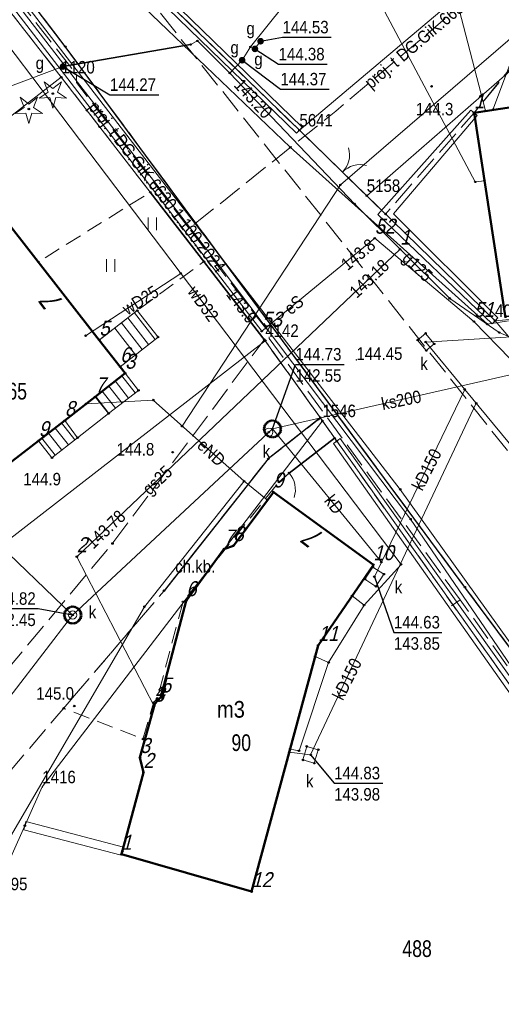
# Model space of a CAD drawing. Header units: metres. Extents: x 5551907 to 5556416, y 5709283 to 5712755.
# Tile 25 of 100: x 5554367 to 5554396, y 5710597 to 5710656. Entities that reach past the tile are written whole.
import ezdxf
from ezdxf.enums import TextEntityAlignment as Align

# ---------------------------------------------------------------- set-up
doc = ezdxf.new("R2010")
doc.units = ezdxf.units.M
for name, pattern in [('1.0_0.5', [1.5, 1, -0.5]), ('1.5_0.5', [2, 1.5, -0.5]), ('219-500', [0]), ('otob_500', [0]), ('otof_500', [0])]:
    doc.linetypes.add(name, pattern=pattern)
doc.layers.get('0').update_dxf_attribs({"color": 2, "lineweight": 5})
doc.styles.get("Standard").update_dxf_attribs({"font": 'Working1250', "width": 0.75})
doc.linetypes.add('902-500', pattern='A,3.75,0,[1,ksztalty.shx,S=0.5,R=0,X=0,Y=0],3.75', length=7.5)
doc.linetypes.add('otdn_500', pattern='A,5,0,[21,ksztalty.shx,S=0.5,R=0,X=0,Y=0]', length=5)

# ---------------------------------------------------------------- blocks, each defined once
blk = doc.blocks.new('PUNKTBUD')
at = {"color": 0}
blk.add_circle((0, 0), 0.045, dxfattribs=at)
blk = doc.blocks.new('203')
at = {"linetype": 'Continuous', "lineweight": 0}
h = blk.add_hatch(color=0, dxfattribs=at)
edge = h.paths.add_edge_path()
edge.add_arc((0, 0), 0.045, 0, 360)
blk = doc.blocks.new('OP011')
at = {"linetype": 'Continuous', "lineweight": 13}
h = blk.add_hatch(color=0, dxfattribs=at)
edge = h.paths.add_edge_path()
edge.add_arc((0, 0), 0.05, 0, 360)
at = {"color": 0, "linetype": 'Continuous', "lineweight": 13}
for p, q in [((-0.283, 0.093), (-0.512, 0.706)), ((-0.512, 0.706), (0, 0.299)), ((0, 0.299), (0.512, 0.706)), ((0.512, 0.706), (0.283, 0.093)), ((-0.828, -0.268), (-0.283, 0.093)), ((0.283, 0.093), (0.828, -0.268)), ((-0.175, -0.24), (-0.828, -0.268)), ((0, -0.87), (-0.175, -0.24)), ((0.175, -0.24), (0, -0.87)), ((0.828, -0.268), (0.175, -0.24))]:
    blk.add_line(p, q, dxfattribs=at)
blk = doc.blocks.new('TU04')
at = {"color": 0, "linetype": 'Continuous', "lineweight": 13}
for p, q in [((0, 0), (0, 0.75)), ((0.5, 0), (0.5, 0.75))]:
    blk.add_line(p, q, dxfattribs=at)
blk = doc.blocks.new('US25')
at = {"linetype": 'Continuous', "lineweight": 0}
h = blk.add_hatch(color=0, dxfattribs=at)
edge = h.paths.add_edge_path()
edge.add_arc((0, 0), 0.2, 0, 360)
blk = doc.blocks.new('PW01')
at = {"linetype": 'Continuous', "lineweight": 13}
h = blk.add_hatch(color=0, dxfattribs=at)
edge = h.paths.add_edge_path()
edge.add_arc((0, 0), 0.045, 0, 360)
blk = doc.blocks.new('US22')
at = {"color": 0, "linetype": 'Continuous', "lineweight": 13}
blk.add_circle((0, 0), 0.25, dxfattribs=at)
blk = doc.blocks.new('OK04')
at = {"color": 0, "linetype": 'Continuous', "lineweight": 0}
blk.add_arc((1.5, 0.001), 1.5, 120, 180, dxfattribs=at)
blk = doc.blocks.new('OK02')
at = {"color": 0, "linetype": 'Continuous', "lineweight": 0}
for centre, start, end in [((-1.5, 0), 0, 60), ((1.5, 0), 120, 180)]:
    blk.add_arc(centre, 1.5, start, end, dxfattribs=at)
blk = doc.blocks.new('PIKIETAW1891')
at = {"color": 0}
blk.add_circle((0, 0), 0.045, dxfattribs=at)

msp = doc.modelspace()

# ---------------------------------------------------------------- linework, layer by layer
at = {"layer": '218-kontur użytku gruntowego', "color": 3, "linetype": 'CONTINUOUS', "lineweight": 18, "flags": 128}
for points in [[(5554424.27, 5710682.79), (5554384.19, 5710648.99)], [(5554384.19, 5710648.99), (5554424.27, 5710682.79)], [(5554369.9, 5710652.17), (5554356.75, 5710669.05)], [(5554356.75, 5710669.05), (5554369.9, 5710652.17)], [(5554388.23, 5710645.06), (5554403.05, 5710658)], [(5554403.05, 5710658), (5554388.23, 5710645.06)], [(5554375.03, 5710657.88), (5554384.19, 5710648.99)], [(5554384.19, 5710648.99), (5554375.03, 5710657.88)], [(5554369.9, 5710652.17), (5554348.55, 5710635.64)], [(5554348.55, 5710635.64), (5554369.9, 5710652.17)], [(5554382.14, 5710636.36), (5554369.9, 5710652.17)], [(5554369.9, 5710652.17), (5554382.14, 5710636.36)], [(5554384.19, 5710648.99), (5554388.23, 5710645.06)], [(5554388.23, 5710645.06), (5554384.19, 5710648.99)], [(5554388.23, 5710645.06), (5554395.93, 5710637.56)], [(5554395.93, 5710637.56), (5554388.23, 5710645.06)], [(5554395.93, 5710637.56), (5554406.49, 5710638.53)], [(5554406.49, 5710638.53), (5554395.93, 5710637.56)], [(5554360.79, 5710619.82), (5554382.14, 5710636.36)], [(5554382.14, 5710636.36), (5554360.79, 5710619.82)], [(5554385.57, 5710631.55), (5554382.14, 5710636.36)], [(5554382.14, 5710636.36), (5554385.57, 5710631.55)], [(5554385.57, 5710631.55), (5554368.76, 5710609.58)], [(5554368.76, 5710609.58), (5554385.57, 5710631.55)], [(5554417.28, 5710586.85), (5554385.57, 5710631.55)], [(5554385.57, 5710631.55), (5554417.28, 5710586.85)], [(5554368.76, 5710609.58), (5554365.86, 5710603.16)], [(5554365.86, 5710603.16), (5554368.76, 5710609.58)]]:
    msp.add_lwpolyline(points, dxfattribs=at)
at = {"layer": '219-działka ewidencyjna', "color": 7, "linetype": '219-500', "lineweight": 18, "flags": 128}
for points in [[(5554424.27, 5710682.79), (5554384.19, 5710648.99)], [(5554356.75, 5710669.05), (5554369.9, 5710652.17)], [(5554403.05, 5710658), (5554388.23, 5710645.06)], [(5554375.03, 5710657.88), (5554384.19, 5710648.99)], [(5554369.9, 5710652.17), (5554348.55, 5710635.64)], [(5554369.9, 5710652.17), (5554382.14, 5710636.36)], [(5554384.19, 5710648.99), (5554388.23, 5710645.06)], [(5554388.23, 5710645.06), (5554395.93, 5710637.56)], [(5554406.49, 5710638.53), (5554395.93, 5710637.56)], [(5554395.93, 5710637.56), (5554400.44, 5710632.27)], [(5554382.14, 5710636.36), (5554360.79, 5710619.82)], [(5554382.14, 5710636.36), (5554385.57, 5710631.55)], [(5554385.57, 5710631.55), (5554368.76, 5710609.58)], [(5554385.57, 5710631.55), (5554417.28, 5710586.85)], [(5554368.76, 5710609.58), (5554365.86, 5710603.16)]]:
    msp.add_lwpolyline(points, dxfattribs=at)
at = {"layer": '312-budynek ewidencyjny', "color": 7, "linetype": 'CONTINUOUS', "lineweight": 50, "flags": 128}
for points in [[(5554394.67, 5710650.04), (5554408.63, 5710652.15)], [(5554396.55, 5710637.74), (5554394.67, 5710650.04)], [(5554366.32, 5710643.9), (5554372.18, 5710636.4)], [(5554372.18, 5710636.4), (5554373.43, 5710634.8)], [(5554373.73, 5710634.41), (5554371.93, 5710632.99)], [(5554373.43, 5710634.8), (5554373.73, 5710634.41)], [(5554371.93, 5710632.99), (5554370.11, 5710631.57)], [(5554370.11, 5710631.57), (5554368.54, 5710630.36)], [(5554368.54, 5710630.36), (5554366.51, 5710628.79)], [(5554380.23, 5710624.06), (5554382.63, 5710627.28)], [(5554382.63, 5710627.28), (5554388.63, 5710622.92)], [(5554377.4, 5710620.76), (5554379.66, 5710623.86)], [(5554379.66, 5710623.86), (5554380.23, 5710624.06)], [(5554388.63, 5710622.92), (5554385.31, 5710618.07)], [(5554375.88, 5710614.98), (5554377.4, 5710620.76)], [(5554385.31, 5710618.07), (5554381.32, 5710603.3)], [(5554375.51, 5710614.57), (5554375.88, 5710614.98)], [(5554374.62, 5710611.35), (5554375.51, 5710614.57)], [(5554374.83, 5710610.45), (5554374.62, 5710611.35)], [(5554373.51, 5710605.54), (5554374.83, 5710610.45)], [(5554381.32, 5710603.3), (5554373.51, 5710605.54)]]:
    msp.add_lwpolyline(points, dxfattribs=at)
at = {"layer": '352-schody', "color": 7, "linetype": 'CONTINUOUS', "lineweight": 18, "flags": 128}
for points in [[(5554372.18, 5710636.4), (5554374.46, 5710638.17), (5554375.71, 5710636.58), (5554373.43, 5710634.8)], [(5554372.18, 5710636.4), (5554374.46, 5710638.17), (5554375.71, 5710636.58), (5554373.43, 5710634.8)], [(5554373.73, 5710634.41), (5554371.93, 5710632.99), (5554372.74, 5710631.99), (5554374.53, 5710633.38)], [(5554373.73, 5710634.41), (5554371.93, 5710632.99), (5554372.74, 5710631.99), (5554374.53, 5710633.38)], [(5554370.11, 5710631.57), (5554370.88, 5710630.54), (5554369.34, 5710629.33), (5554368.54, 5710630.36)], [(5554370.11, 5710631.57), (5554370.88, 5710630.54), (5554369.34, 5710629.33), (5554368.54, 5710630.36)]]:
    msp.add_lwpolyline(points, close=True, dxfattribs=at)
for points in [[(5554375.533, 5710636.442), (5554374.293, 5710638.041)], [(5554374.745, 5710635.827), (5554373.503, 5710637.427)], [(5554375.139, 5710636.134), (5554373.898, 5710637.734)], [(5554374.351, 5710635.519), (5554373.108, 5710637.121)], [(5554373.141, 5710633.946), (5554373.938, 5710632.92)], [(5554373.534, 5710634.255), (5554374.333, 5710633.227)], [(5554372.356, 5710633.326), (5554373.148, 5710632.307)], [(5554372.749, 5710633.636), (5554373.543, 5710632.613)], [(5554371.964, 5710633.016), (5554372.753, 5710632)], [(5554370.716, 5710630.411), (5554369.92, 5710631.424)], [(5554369.93, 5710629.793), (5554369.128, 5710630.813)], [(5554370.323, 5710630.102), (5554369.524, 5710631.119)], [(5554369.537, 5710629.484), (5554368.732, 5710630.508)]]:
    msp.add_lwpolyline(points, dxfattribs=at)
at = {"layer": 'brama', "color": 7, "linetype": 'otob_500', "lineweight": 18, "flags": 128}
msp.add_lwpolyline([(5554384.19, 5710648.99), (5554389.36, 5710643.96)], dxfattribs=at)
at = {"layer": 'chodnik', "color": 7, "linetype": '1.0_0.5', "lineweight": 18, "flags": 128}
for points in [[(5554323.63, 5710713.31), (5554326.52, 5710709.16), (5554339.47, 5710691.89), (5554356.75, 5710669.05), (5554369.9, 5710652.17), (5554375.24, 5710645.27), (5554382.14, 5710636.36), (5554385.57, 5710631.55), (5554417.28, 5710586.85), (5554420.33, 5710583.2), (5554421.57, 5710584.7), (5554394.12, 5710621.57), (5554370.14, 5710654.01), (5554350.19, 5710680.11), (5554349.5, 5710681.17), (5554338.47, 5710695.86), (5554328.36, 5710709.29), (5554324.94, 5710714.22)], [(5554385.45, 5710631.74), (5554382.32, 5710629.27), (5554376.07, 5710621.36), (5554370.04, 5710614.3), (5554374.8, 5710612.46), (5554375.43, 5710614.64), (5554375.66, 5710614.9), (5554377.2, 5710620.69), (5554382.96, 5710627.88), (5554383.57, 5710628.42), (5554386.3, 5710630.51)]]:
    msp.add_lwpolyline(points, close=True, dxfattribs=at)
at = {"layer": 'furtka', "color": 7, "linetype": 'otof_500', "lineweight": 18, "flags": 128}
msp.add_lwpolyline([(5554383.57, 5710628.42), (5554382.96, 5710627.88)], dxfattribs=at)
at = {"layer": 'inny obiekt trwale związany z budynkiem (powierzchnia)', "color": 7, "linetype": 'CONTINUOUS', "lineweight": 18, "flags": 128}
msp.add_lwpolyline([(5554370.11, 5710631.57), (5554371.93, 5710632.99), (5554372.74, 5710631.99), (5554370.88, 5710630.54)], close=True, dxfattribs=at)
at = {"layer": 'jezdnia', "color": 7, "linetype": '1.5_0.5', "lineweight": 18, "flags": 128}
for points in [[(5554531.77, 5710743.2), (5554510.73, 5710729.75), (5554475.99, 5710709.85), (5554447.06, 5710693.26), (5554443.23, 5710699.15), (5554462.23, 5710712.32), (5554460.21, 5710715.22), (5554440.32, 5710701.85), (5554425.74, 5710692.16), (5554418.39, 5710702.98), (5554417.67, 5710704.05), (5554413.74, 5710698.54), (5554422.18, 5710685.91), (5554422.24, 5710683.26), (5554414.67, 5710678.37), (5554411.17, 5710678.91), (5554409.54, 5710677.7), (5554408.06, 5710674.21), (5554399.4, 5710668.24), (5554396.78, 5710667.91), (5554395.38, 5710669.36), (5554394.89, 5710669.03), (5554395.46, 5710668.22), (5554394.01, 5710667.3), (5554393.51, 5710668.1), (5554393.08, 5710667.81), (5554391.94, 5710669.33), (5554375.03, 5710657.88), (5554384.19, 5710648.99), (5554388.23, 5710645.06), (5554389.36, 5710643.96), (5554394.67, 5710650.04), (5554402.1, 5710659.1), (5554430.11, 5710677.61), (5554434.38, 5710680.2), (5554449.14, 5710687.47), (5554480.13, 5710704.87), (5554485.07, 5710707.73), (5554505.9, 5710719.35), (5554533.93, 5710737.49), (5554534.71, 5710737.99), (5554534.52, 5710738.29), (5554532.01, 5710742.81)], [(5554421.57, 5710584.7), (5554429.47, 5710584.39), (5554420.55, 5710596.74), (5554419.6, 5710598.38), (5554414.27, 5710606.27), (5554412.85, 5710607.28), (5554397.95, 5710627.83), (5554396.98, 5710629.38), (5554375.33, 5710656.67), (5554354.72, 5710685.09), (5554349.5, 5710681.17), (5554350.19, 5710680.11), (5554370.14, 5710654.01), (5554394.12, 5710621.57)], [(5554430.11, 5710677.61), (5554431.72, 5710666.51), (5554427.33, 5710660.06), (5554404.24, 5710655.57), (5554402.1, 5710659.1), (5554394.67, 5710650.04), (5554445.2, 5710657.67), (5554452.55, 5710658.59), (5554452.04, 5710662.36), (5554438.86, 5710660.67), (5554434.38, 5710680.2)], [(5554346.65, 5710588.04), (5554363.88, 5710607.09), (5554376.07, 5710621.36), (5554382.32, 5710629.27), (5554385.45, 5710631.74), (5554382.08, 5710636.42), (5554372.97, 5710624.19), (5554360.24, 5710608.96), (5554344.48, 5710591.49)]]:
    msp.add_lwpolyline(points, close=True, dxfattribs=at)
at = {"layer": 'krawężnik', "color": 7, "linetype": 'CONTINUOUS', "lineweight": 25, "flags": 128}
for points in [[(5554421.57, 5710584.7), (5554394.12, 5710621.57), (5554370.14, 5710654.01), (5554350.19, 5710680.11), (5554349.5, 5710681.17), (5554338.47, 5710695.86), (5554328.36, 5710709.29), (5554324.94, 5710714.22)], [(5554385.32, 5710631.64), (5554382.32, 5710629.27), (5554376.07, 5710621.36)]]:
    msp.add_lwpolyline(points, dxfattribs=at)
at = {"layer": 'obudowa ochronna przewodu', "color": 7, "linetype": 'CONTINUOUS', "lineweight": 35, "flags": 128}
msp.add_lwpolyline([(5554370, 5710652.81), (5554377.66, 5710654.13)], dxfattribs=at)
at = {"layer": 'ogrodzenie trwałe', "color": 7, "linetype": '902-500', "lineweight": 35, "flags": 128}
for points in [[(5554375.24, 5710645.27), (5554382.14, 5710636.36)], [(5554386.3, 5710630.51), (5554383.57, 5710628.42)]]:
    msp.add_lwpolyline(points, dxfattribs=at)
at = {"layer": 'przewód elektroenergetyczny podziemny', "color": 1, "linetype": 'CONTINUOUS', "lineweight": 18, "flags": 128}
for points in [[(5554500.98, 5710648.51), (5554494.46, 5710639.26), (5554478.56, 5710631.87), (5554474.37, 5710637.47), (5554472.16, 5710639.32), (5554454.55, 5710639.85), (5554436.48, 5710638.4), (5554421.46, 5710637.45), (5554399.02, 5710633.03), (5554394.66, 5710637.51), (5554388.71, 5710642.51), (5554381.93, 5710636.93), (5554358.42, 5710667.49), (5554395.08, 5710691.67), (5554394, 5710693.59), (5554393.59, 5710693.48)], [(5554391.95, 5710691.47), (5554389.38, 5710689.5), (5554383.13, 5710684.67), (5554376.68, 5710679.78), (5554364.5, 5710670.42), (5554373.97, 5710657.23), (5554383.64, 5710647.97), (5554395.47, 5710637.35), (5554396.74, 5710637.56)], [(5554380.87, 5710627.93), (5554375.42, 5710632.8), (5554371.38, 5710632.57)], [(5554393.05, 5710564.09), (5554391.96, 5710563.37), (5554388.89, 5710564.78), (5554371.69, 5710584.28), (5554364.73, 5710593.96), (5554364.87, 5710603.25), (5554374.89, 5710620.4), (5554380.87, 5710627.93)], [(5554380.87, 5710627.93), (5554382.27, 5710626.8)]]:
    msp.add_lwpolyline(points, dxfattribs=at)
at = {"layer": 'przewód gazowy', "color": 40, "linetype": 'CONTINUOUS', "lineweight": 18, "flags": 128}
for points in [[(5554380.01, 5710652.42), (5554378.07, 5710654.35), (5554377.66, 5710654.13), (5554370, 5710652.81), (5554366.85, 5710651.63), (5554363.88, 5710650.02), (5554358.34, 5710646.04), (5554358.11, 5710646.45), (5554356.88, 5710648.43), (5554344.67, 5710663.53), (5554337.1, 5710674.14), (5554317.38, 5710701.79)], [(5554380.01, 5710652.42), (5554380.75, 5710653.19), (5554381.25, 5710653.99), (5554383.22, 5710656.43), (5554387.54, 5710660.31), (5554390.46, 5710661.63), (5554394.36, 5710662.86), (5554404, 5710669.4), (5554408.54, 5710672.04), (5554427.72, 5710685.36)], [(5554381.25, 5710653.99), (5554381.52, 5710653.87), (5554381.86, 5710654.33)], [(5554416.65, 5710602.98), (5554403.23, 5710621.54), (5554402.92, 5710621.89), (5554404.12, 5710624.84), (5554404.47, 5710625.68), (5554397.07, 5710636.48), (5554396.18, 5710636.85), (5554393.21, 5710638.9), (5554390.23, 5710641.85), (5554387.51, 5710644.56), (5554380.01, 5710652.42)], [(5554375.47, 5710614.43), (5554370.83, 5710623.4), (5554390.23, 5710641.85)]]:
    msp.add_lwpolyline(points, dxfattribs=at)
at = {"layer": 'przewód kanalizacyjny', "color": 34, "linetype": 'CONTINUOUS', "lineweight": 18, "flags": 128}
for points in [[(5554370.58, 5710619.9), (5554360.66, 5710629.41), (5554351.54, 5710641.89), (5554364.14, 5710652.52), (5554345.69, 5710678.45), (5554336.68, 5710686.33), (5554322.89, 5710707.12)], [(5554515.93, 5710629.05), (5554498.05, 5710642.9), (5554494.02, 5710642.62), (5554493.13, 5710642.63), (5554470.02, 5710641.98), (5554450.65, 5710640.72), (5554445.72, 5710640.39), (5554434.44, 5710639.3), (5554418.83, 5710637.96), (5554391.77, 5710636.28), (5554394.11, 5710633.44), (5554408.36, 5710616.21), (5554419.48, 5710601.47)], [(5554370.58, 5710619.9), (5554382.57, 5710631.07), (5554403.43, 5710635.81), (5554416, 5710639.07), (5554432.9, 5710640.5), (5554438.66, 5710640.62), (5554449.24, 5710641.66), (5554452.5, 5710638.61)], [(5554394.11, 5710633.44), (5554389.11, 5710623.08), (5554388.69, 5710622.2)], [(5554394.8, 5710632.61), (5554384.86, 5710611.51), (5554383.58, 5710611.67)], [(5554382.57, 5710631.07), (5554389.11, 5710623.08)], [(5554370.58, 5710619.9), (5554356.3, 5710601.32), (5554357.34, 5710585.77)]]:
    msp.add_lwpolyline(points, dxfattribs=at)
at = {"layer": 'przewód telekomunikacyjny podziemny', "color": 30, "linetype": 'CONTINUOUS', "lineweight": 18, "flags": 128}
for points in [[(5554446.39, 5710546), (5554438, 5710558.61), (5554420.23, 5710583.63), (5554400.56, 5710611.46), (5554390.86, 5710625.65), (5554379.37, 5710640.87), (5554363.85, 5710660.95), (5554356.41, 5710670.49), (5554340.96, 5710690.97), (5554324.08, 5710713.52), (5554322.07, 5710717.37), (5554318.83, 5710725.14), (5554317.4, 5710729.49), (5554313.96, 5710747.36), (5554310.1, 5710767.3), (5554307.07, 5710783.72), (5554304.42, 5710793.03), (5554300.46, 5710804.82), (5554292.87, 5710822.58)], [(5554463.96, 5710526.5), (5554462.85, 5710526.03), (5554461.35, 5710526.43), (5554450.63, 5710541.17), (5554432.61, 5710568.64), (5554418.97, 5710587.2), (5554405.21, 5710606.55), (5554390.24, 5710627.44), (5554367.89, 5710656.4), (5554350.5, 5710678.99), (5554328.33, 5710708.59), (5554322.14, 5710717.73), (5554320.14, 5710722.26), (5554317.97, 5710729.06), (5554315.34, 5710738.47), (5554308.85, 5710776.34), (5554305.91, 5710789.01), (5554301.93, 5710801.22), (5554298.1, 5710811.71)], [(5554395.35, 5710650.15), (5554393.51, 5710657.26), (5554397.92, 5710662.91), (5554408.11, 5710669.24), (5554421.61, 5710677.39)], [(5554399.32, 5710657.24), (5554397.28, 5710654.15), (5554395.8, 5710650.22)]]:
    msp.add_lwpolyline(points, dxfattribs=at)
at = {"layer": 'przewód telekomunikacyjny podziemny - ob. projektowany', "color": 30, "linetype": '1.5_0.5', "lineweight": 18, "flags": 128}
for points in [[(5554377.57, 5710643.1), (5554374.09, 5710647.61), (5554370.81, 5710651.85), (5554370.82, 5710652.32), (5554361.67, 5710664.06), (5554358.2, 5710668.44), (5554357.57, 5710668.47), (5554349.25, 5710679.61), (5554344.71, 5710685.57), (5554351.78, 5710690.32)], [(5554393.83, 5710620.82), (5554382.38, 5710636.5), (5554382.3, 5710636.93), (5554377.57, 5710643.1), (5554386.38, 5710650.14), (5554398.55, 5710660.44), (5554402.4, 5710657.44)], [(5554463.96, 5710526.5), (5554463.32, 5710526.04), (5554458.17, 5710524.26), (5554457.12, 5710523.86), (5554448.01, 5710540.49), (5554448.84, 5710543.27), (5554441.72, 5710554.37), (5554440.62, 5710555.15), (5554435.68, 5710562.26), (5554434.34, 5710564.11), (5554434.27, 5710565.07), (5554430.76, 5710569.72), (5554423.75, 5710578.99), (5554423.15, 5710579.08), (5554422.39, 5710580.23), (5554421.55, 5710581.5), (5554419.86, 5710584.76), (5554419.35, 5710585.14), (5554418.6, 5710585.59), (5554412.3, 5710594.62), (5554404.98, 5710604.98), (5554400.32, 5710611.51), (5554397.29, 5710615.98), (5554393.83, 5710620.82), (5554393.17, 5710620.36)]]:
    msp.add_lwpolyline(points, dxfattribs=at)
at = {"layer": 'przewód wodociągowy', "color": 5, "linetype": 'CONTINUOUS', "lineweight": 18, "flags": 128}
for points in [[(5554345, 5710682.76), (5554390.29, 5710622.94), (5554388.07, 5710620.49)], [(5554377.15, 5710631.23), (5554386.65, 5710645.71), (5554399.27, 5710656.58), (5554403.77, 5710657.38), (5554415.21, 5710661.72), (5554429.7, 5710661.89), (5554435.32, 5710663.34), (5554432.33, 5710672.68), (5554432.2, 5710673.29)], [(5554387.41, 5710666.26), (5554388.12, 5710665.39), (5554385.4, 5710663.5), (5554394.74, 5710645.89), (5554395.29, 5710645.96)], [(5554371.36, 5710636.66), (5554377.07, 5710640.4)], [(5554388.07, 5710620.49), (5554387.35, 5710621.05)], [(5554388.07, 5710620.49), (5554385.94, 5710617.05)], [(5554385.94, 5710617.05), (5554385.13, 5710617.41)], [(5554385.94, 5710617.05), (5554384.17, 5710611.75), (5554383.63, 5710611.86)]]:
    msp.add_lwpolyline(points, dxfattribs=at)
at = {"layer": 'rzedna-Atr2', "color": 7, "flags": 128}
for points in [[(5554381.86, 5710654.33), (5554383.18, 5710654.57), (5554386.097, 5710654.57)], [(5554381.52, 5710653.87), (5554382.94, 5710652.95), (5554385.857, 5710652.95)], [(5554370, 5710652.81), (5554372.82, 5710651.12), (5554375.743, 5710651.12)], [(5554380.75, 5710653.19), (5554383.05, 5710651.45), (5554385.973, 5710651.45)], [(5554382.57, 5710631.07), (5554383.95, 5710634.94), (5554386.867, 5710634.94)], [(5554388.69, 5710622.2), (5554389.86, 5710618.86), (5554392.746, 5710618.86)], [(5554370.58, 5710619.9), (5554368.52, 5710620.28), (5554365.603, 5710620.28)], [(5554384.86, 5710611.51), (5554386.27, 5710609.81), (5554389.187, 5710609.81)]]:
    msp.add_lwpolyline(points, dxfattribs=at)
at = {"layer": 'studnia kanalizacyjna', "color": 34, "linetype": 'CONTINUOUS', "lineweight": 18, "flags": 128}
for points in [[(5554383.07, 5710631.08), (5554383.07, 5710630.98), (5554383.04, 5710630.88), (5554382.98, 5710630.79), (5554382.91, 5710630.7), (5554382.83, 5710630.64), (5554382.74, 5710630.59), (5554382.64, 5710630.57), (5554382.54, 5710630.57), (5554382.44, 5710630.58), (5554382.33, 5710630.63), (5554382.25, 5710630.69), (5554382.18, 5710630.77), (5554382.12, 5710630.86), (5554382.09, 5710630.96), (5554382.07, 5710631.05), (5554382.08, 5710631.16), (5554382.11, 5710631.26), (5554382.17, 5710631.35), (5554382.24, 5710631.43), (5554382.31, 5710631.49), (5554382.41, 5710631.54), (5554382.51, 5710631.57), (5554382.61, 5710631.57), (5554382.71, 5710631.55), (5554382.81, 5710631.5), (5554382.9, 5710631.44), (5554382.97, 5710631.37), (5554383.03, 5710631.28), (5554383.06, 5710631.18)], [(5554371.08, 5710619.91), (5554371.08, 5710619.81), (5554371.05, 5710619.71), (5554370.99, 5710619.62), (5554370.92, 5710619.54), (5554370.84, 5710619.47), (5554370.75, 5710619.42), (5554370.65, 5710619.4), (5554370.55, 5710619.4), (5554370.45, 5710619.41), (5554370.34, 5710619.46), (5554370.26, 5710619.52), (5554370.19, 5710619.6), (5554370.13, 5710619.69), (5554370.1, 5710619.79), (5554370.08, 5710619.89), (5554370.09, 5710619.99), (5554370.12, 5710620.09), (5554370.18, 5710620.18), (5554370.25, 5710620.26), (5554370.33, 5710620.32), (5554370.42, 5710620.37), (5554370.52, 5710620.4), (5554370.62, 5710620.4), (5554370.72, 5710620.38), (5554370.82, 5710620.33), (5554370.91, 5710620.28), (5554370.98, 5710620.2), (5554371.04, 5710620.11), (5554371.07, 5710620.01)]]:
    msp.add_lwpolyline(points, close=True, dxfattribs=at)
at = {"layer": 'trawnik', "color": 7, "linetype": '1.0_0.5', "lineweight": 18, "flags": 128}
msp.add_lwpolyline([(5554368.52, 5710641.09), (5554372.18, 5710636.4), (5554374.46, 5710638.17), (5554378.46, 5710641.11), (5554375.24, 5710645.27)], close=True, dxfattribs=at)
at = {"layer": 'właz do komory lub kanału', "color": 7, "linetype": 'CONTINUOUS', "lineweight": 18, "flags": 128}
for points in [[(5554391.28, 5710636.4), (5554391.76, 5710636.8), (5554392.28, 5710636.17), (5554391.8, 5710635.77)], [(5554388.6, 5710622.78), (5554389.26, 5710622.35), (5554388.78, 5710621.62), (5554388.12, 5710622.06)], [(5554384.63, 5710612.02), (5554385.32, 5710611.82), (5554385.08, 5710611.01), (5554384.4, 5710611.2)]]:
    msp.add_lwpolyline(points, close=True, dxfattribs=at)
at = {"layer": 'ściana oporowa (linia)', "color": 0, "lineweight": 18}
for p, q in [((5554375.204, 5710658.059), (5554384.364, 5710649.169)), ((5554394.858, 5710649.876), (5554389.833, 5710643.979)), ((5554394.858, 5710649.876), (5554394.67, 5710650.04)), ((5554384.364, 5710649.169), (5554384.19, 5710648.99)), ((5554389.833, 5710643.979), (5554396.104, 5710637.739)), ((5554396.104, 5710637.739), (5554395.93, 5710637.56)), ((5554386.634, 5710630.485), (5554386.43, 5710630.34)), ((5554386.634, 5710630.485), (5554417.793, 5710586.769)), ((5554367.773, 5710607.502), (5554367.71, 5710607.26)), ((5554367.773, 5710607.502), (5554373.623, 5710605.972)), ((5554373.623, 5710605.972), (5554373.56, 5710605.73))]:
    msp.add_line(p, q, dxfattribs=at)
at = {"layer": 'ściana oporowa (linia)', "color": 0, "linetype": 'otdn_500', "lineweight": 18}
for p, q in [((5554374.856, 5710657.701), (5554384.016, 5710648.811)), ((5554394.482, 5710650.204), (5554388.887, 5710643.941)), ((5554394.482, 5710650.204), (5554394.67, 5710650.04)), ((5554384.016, 5710648.811), (5554384.19, 5710648.99)), ((5554388.887, 5710643.941), (5554395.755, 5710637.381)), ((5554395.755, 5710637.381), (5554395.93, 5710637.56)), ((5554386.226, 5710630.195), (5554386.43, 5710630.34)), ((5554386.226, 5710630.195), (5554416.707, 5710587.011)), ((5554367.647, 5710607.018), (5554367.71, 5710607.26)), ((5554367.647, 5710607.018), (5554373.497, 5710605.488)), ((5554373.497, 5710605.488), (5554373.56, 5710605.73))]:
    msp.add_line(p, q, dxfattribs=at)

# ---------------------------------------------------------------- block references
at = {"layer": '203-punkt graniczny', "color": 7, "linetype": 'CONTINUOUS', "lineweight": 18}
for p in [(5554369.9, 5710652.17), (5554384.19, 5710648.99), (5554388.23, 5710645.06), (5554395.93, 5710637.56), (5554382.14, 5710636.36), (5554385.57, 5710631.55), (5554368.76, 5710609.58)]:
    msp.add_blockref('203', p, dxfattribs=at)
at = {"layer": 'brama', "color": 7, "linetype": 'CONTINUOUS', "lineweight": 18, "rotation": 315.786}
msp.add_blockref('OK02', (5554386.775, 5710646.475), dxfattribs=at)
at = {"layer": 'drzewo iglaste', "color": 94, "linetype": 'CONTINUOUS', "lineweight": 18}
for p in [(5554369.39, 5710651.19), (5554367.95, 5710650.26)]:
    msp.add_blockref('OP011', p, dxfattribs=at)
at = {"layer": 'furtka', "color": 7, "linetype": 'CONTINUOUS', "lineweight": 18, "rotation": 221.517}
msp.add_blockref('OK04', (5554383.57, 5710628.42), dxfattribs=at)
at = {"layer": 'pikieta naturalna', "color": 7, "linetype": 'CONTINUOUS', "lineweight": 13}
for p in [(5554392.12, 5710651.62), (5554376.58, 5710629.67), (5554370.68, 5710614.44)]:
    msp.add_blockref('PW01', p, dxfattribs=at)
at = {"layer": 'Punkt budynku', "color": 5, "linetype": 'CONTINUOUS', "lineweight": 18}
for p in [(5554394.67, 5710650.04), (5554374.46, 5710638.17), (5554372.18, 5710636.4), (5554375.71, 5710636.58), (5554373.43, 5710634.8), (5554373.73, 5710634.41), (5554374.53, 5710633.38), (5554371.93, 5710632.99), (5554372.74, 5710631.99), (5554370.11, 5710631.57), (5554368.54, 5710630.36), (5554370.88, 5710630.54), (5554369.34, 5710629.33), (5554382.63, 5710627.28), (5554379.66, 5710623.86), (5554380.23, 5710624.06), (5554388.63, 5710622.92), (5554377.4, 5710620.76), (5554385.31, 5710618.07), (5554375.88, 5710614.98), (5554375.51, 5710614.57), (5554374.62, 5710611.35), (5554374.83, 5710610.45), (5554373.51, 5710605.54), (5554381.32, 5710603.3)]:
    msp.add_blockref('PUNKTBUD', p, dxfattribs=at)
at = {"layer": 'Punkt roboczy BDOT GESUT K1', "color": 6, "linetype": 'CONTINUOUS', "lineweight": 18}
for p in [(5554370.14, 5710654.01), (5554370.14, 5710654.01), (5554370.14, 5710654.01), (5554377.66, 5710654.13), (5554377.66, 5710654.13), (5554378.07, 5710654.35), (5554381.25, 5710653.99), (5554381.25, 5710653.99), (5554381.52, 5710653.87), (5554381.52, 5710653.87), (5554381.86, 5710654.33), (5554381.86, 5710654.33), (5554370, 5710652.81), (5554370, 5710652.81), (5554370, 5710652.81), (5554380.75, 5710653.19), (5554380.75, 5710653.19), (5554369.9, 5710652.17), (5554380.01, 5710652.42), (5554380.01, 5710652.42), (5554380.01, 5710652.42), (5554380.01, 5710652.42), (5554392.12, 5710651.62), (5554369.39, 5710651.19), (5554367.95, 5710650.26), (5554394.67, 5710650.04), (5554394.67, 5710650.04), (5554394.67, 5710650.04), (5554395.35, 5710650.15), (5554395.8, 5710650.22), (5554384.19, 5710648.99), (5554384.19, 5710648.99), (5554384.19, 5710648.99), (5554383.64, 5710647.97), (5554386.65, 5710645.71), (5554394.74, 5710645.89), (5554395.29, 5710645.96), (5554375.24, 5710645.27), (5554375.24, 5710645.27), (5554375.24, 5710645.27), (5554388.23, 5710645.06), (5554387.51, 5710644.56), (5554389.36, 5710643.96), (5554389.36, 5710643.96), (5554389.36, 5710643.96), (5554388.71, 5710642.51), (5554388.71, 5710642.51), (5554390.23, 5710641.85), (5554390.23, 5710641.85), (5554390.23, 5710641.85), (5554368.52, 5710641.09), (5554378.46, 5710641.11), (5554379.37, 5710640.87), (5554377.07, 5710640.4), (5554393.21, 5710638.9), (5554374.46, 5710638.17), (5554394.66, 5710637.51), (5554395.47, 5710637.35), (5554395.93, 5710637.56), (5554371.36, 5710636.66), (5554381.93, 5710636.93), (5554381.93, 5710636.93), (5554391.76, 5710636.8), (5554396.18, 5710636.85), (5554372.18, 5710636.4), (5554382.08, 5710636.42), (5554382.14, 5710636.36), (5554382.14, 5710636.36), (5554391.28, 5710636.4), (5554391.77, 5710636.28), (5554392.28, 5710636.17), (5554391.8, 5710635.77), (5554394.11, 5710633.44), (5554394.11, 5710633.44), (5554371.38, 5710632.57), (5554375.42, 5710632.8), (5554394.8, 5710632.61), (5554382.17, 5710631.35), (5554382.24, 5710631.43), (5554382.31, 5710631.49), (5554382.41, 5710631.54), (5554382.51, 5710631.57), (5554382.61, 5710631.57), (5554382.71, 5710631.55), (5554382.81, 5710631.5), (5554382.9, 5710631.44), (5554382.97, 5710631.37), (5554385.32, 5710631.64), (5554385.45, 5710631.74), (5554385.45, 5710631.74), (5554385.57, 5710631.55), (5554377.15, 5710631.23), (5554382.07, 5710631.05), (5554382.08, 5710631.16), (5554382.09, 5710630.96), (5554382.11, 5710631.26), (5554382.12, 5710630.86), (5554382.18, 5710630.77), (5554382.35, 5710630.87), (5554382.57, 5710631.07), (5554382.57, 5710631.07), (5554382.98, 5710630.79), (5554383.03, 5710631.28), (5554383.04, 5710630.88), (5554383.06, 5710631.18), (5554383.07, 5710631.08), (5554383.07, 5710630.98), (5554382.25, 5710630.69), (5554382.33, 5710630.63), (5554382.44, 5710630.58), (5554382.54, 5710630.57), (5554382.64, 5710630.57), (5554382.74, 5710630.59), (5554382.83, 5710630.64), (5554382.91, 5710630.7), (5554386.3, 5710630.51), (5554386.3, 5710630.51), (5554386.43, 5710630.34), (5554376.58, 5710629.67), (5554382.32, 5710629.27), (5554382.32, 5710629.27), (5554382.32, 5710629.27), (5554383.57, 5710628.42), (5554383.57, 5710628.42), (5554383.57, 5710628.42), (5554380.87, 5710627.93), (5554380.87, 5710627.93), (5554380.87, 5710627.93), (5554382.96, 5710627.88), (5554382.96, 5710627.88), (5554390.24, 5710627.44), (5554382.27, 5710626.8), (5554390.86, 5710625.65), (5554372.97, 5710624.19), (5554370.83, 5710623.4), (5554370.83, 5710623.4), (5554389.11, 5710623.08), (5554389.11, 5710623.08), (5554388.6, 5710622.78), (5554390.29, 5710622.94), (5554388.12, 5710622.06), (5554388.69, 5710622.2), (5554389.26, 5710622.35), (5554376.07, 5710621.36), (5554376.07, 5710621.36), (5554376.07, 5710621.36), (5554388.78, 5710621.62), (5554394.12, 5710621.57), (5554394.12, 5710621.57), (5554394.12, 5710621.57), (5554387.35, 5710621.05), (5554370.18, 5710620.18), (5554370.25, 5710620.26), (5554370.33, 5710620.32), (5554370.42, 5710620.37), (5554370.52, 5710620.4), (5554370.62, 5710620.4), (5554370.72, 5710620.38), (5554370.82, 5710620.33), (5554370.91, 5710620.28), (5554370.98, 5710620.2), (5554374.89, 5710620.4), (5554377.2, 5710620.69), (5554388.07, 5710620.49), (5554388.07, 5710620.49), (5554388.07, 5710620.49), (5554370.08, 5710619.89), (5554370.09, 5710619.99), (5554370.1, 5710619.79), (5554370.12, 5710620.09), (5554370.13, 5710619.69), (5554370.19, 5710619.6), (5554370.58, 5710619.9), (5554370.58, 5710619.9), (5554370.58, 5710619.9), (5554370.58, 5710619.9), (5554370.92, 5710619.54), (5554370.99, 5710619.62), (5554371.04, 5710620.11), (5554371.05, 5710619.71), (5554371.07, 5710620.01), (5554371.08, 5710619.91), (5554371.08, 5710619.81), (5554370.26, 5710619.52), (5554370.34, 5710619.46), (5554370.45, 5710619.41), (5554370.55, 5710619.4), (5554370.65, 5710619.4), (5554370.75, 5710619.42), (5554370.84, 5710619.47), (5554385.13, 5710617.41), (5554385.94, 5710617.05), (5554385.94, 5710617.05), (5554385.94, 5710617.05), (5554375.66, 5710614.9), (5554370.04, 5710614.3), (5554370.68, 5710614.44), (5554375.43, 5710614.64), (5554375.47, 5710614.43), (5554374.8, 5710612.46), (5554383.63, 5710611.86), (5554384.63, 5710612.02), (5554383.58, 5710611.67), (5554384.17, 5710611.75), (5554384.86, 5710611.51), (5554385.32, 5710611.82), (5554384.4, 5710611.2), (5554385.08, 5710611.01), (5554367.71, 5710607.26), (5554373.56, 5710605.73)]:
    msp.add_blockref('PIKIETAW1891', p, dxfattribs=at)
at = {"layer": 'rzedna', "color": 40, "linetype": 'CONTINUOUS', "lineweight": 18}
for p in [(5554381.52, 5710653.87), (5554381.86, 5710654.33), (5554370, 5710652.81), (5554380.75, 5710653.19), (5554380.01, 5710652.42), (5554390.23, 5710641.85), (5554370.83, 5710623.4)]:
    msp.add_blockref('PW01', p, dxfattribs=at)
at = {"layer": 'rzedna', "color": 1, "linetype": 'CONTINUOUS', "lineweight": 18}
for p in [(5554388.71, 5710642.51), (5554381.93, 5710636.93)]:
    msp.add_blockref('PW01', p, dxfattribs=at)
at = {"layer": 'rzedna', "color": 34, "linetype": 'CONTINUOUS', "lineweight": 18}
for p in [(5554387.61, 5710635.21), (5554382.57, 5710631.07), (5554388.69, 5710622.2), (5554370.58, 5710619.9), (5554384.86, 5710611.51)]:
    msp.add_blockref('PW01', p, dxfattribs=at)
at = {"layer": 'trawnik', "color": 7, "linetype": 'CONTINUOUS', "lineweight": 18}
for p in [(5554375.119, 5710642.999), (5554372.619, 5710640.499)]:
    msp.add_blockref('TU04', p, dxfattribs=at)
at = {"layer": 'właz do komory lub kanału - okrągły', "color": 7, "linetype": 'CONTINUOUS', "lineweight": 18}
for p in [(5554382.35, 5710630.87), (5554370.58, 5710619.9)]:
    msp.add_blockref('US22', p, dxfattribs=at)
at = {"layer": 'zasuwa lub zawór', "color": 40, "linetype": 'CONTINUOUS', "lineweight": 18}
for p in [(5554381.86, 5710654.33), (5554381.52, 5710653.87), (5554380.75, 5710653.19), (5554370, 5710652.81)]:
    msp.add_blockref('US25', p, dxfattribs=at)

# ---------------------------------------------------------------- texts
at = {"layer": '203-punkt graniczny-Atr103', "color": 7, "width": 0.9}
for s, p in [('1120', (5554369.9, 5710652.17)), ('1120', (5554369.9, 5710652.17)), ('5641', (5554384.19, 5710648.99)), ('5641', (5554384.19, 5710648.99)), ('5158', (5554388.23, 5710645.06)), ('5158', (5554388.23, 5710645.06)), ('4034', (5554395.93, 5710637.56)), ('4034', (5554395.93, 5710637.56)), ('4142', (5554382.14, 5710636.36)), ('4142', (5554382.14, 5710636.36)), ('1546', (5554385.57, 5710631.55)), ('1546', (5554385.57, 5710631.55)), ('1416', (5554368.76, 5710609.58)), ('1416', (5554368.76, 5710609.58)), ('1995', (5554365.86, 5710603.16)), ('1995', (5554365.86, 5710603.16))]:
    msp.add_text(s, height=0.75, dxfattribs=at).set_placement(p, align=Align.BOTTOM_LEFT)
at = {"layer": '211-numer działki ewidencyjnej', "color": 7, "linetype": 'CONTINUOUS', "lineweight": 18, "width": 0.79}
msp.add_text('488', height=1, dxfattribs=at).set_placement((5554390.37, 5710599.38))
at = {"layer": '238-Punkt adresowy budynku', "color": 7, "linetype": 'CONTINUOUS', "lineweight": 25, "oblique": 15, "width": 0.79}
for rotation, p in [(126.658, (5554369.88, 5710638.94)), (142.724, (5554385.47, 5710624.91))]:
    msp.add_text('7', height=1.25, rotation=rotation, dxfattribs=at).set_placement(p, align=Align.CENTER)
at = {"layer": '312-oznaczenie budynku ewidencyjnego', "color": 7, "linetype": 'CONTINUOUS', "lineweight": 18, "width": 0.79}
for s, p in [('1765', (5554365.49, 5710633.83)), ('90', (5554380.11, 5710612.74))]:
    msp.add_text(s, height=1, dxfattribs=at).set_placement(p, align=Align.TOP_LEFT)
at = {"layer": '312-oznaczenie budynku ewidencyjnego-Atr117', "color": 7, "width": 0.9}
msp.add_text('m3', height=1, dxfattribs=at).set_placement((5554380.08, 5710614.24), align=Align.MIDDLE_CENTER)
at = {"layer": 'chodnik-Atr17', "color": 7, "width": 0.9}
msp.add_text('ch.kb.', height=0.75, dxfattribs=at).set_placement((5554377.94, 5710622.81), align=Align.MIDDLE_CENTER)
at = {"layer": 'pikieta naturalna-Atr2', "color": 7, "width": 0.9}
for s, p in [('144.3', (5554391.17, 5710649.88)), ('144.8', (5554373.22, 5710629.47)), ('144.9', (5554367.62, 5710627.68)), ('145.0', (5554368.4, 5710614.82))]:
    msp.add_text(s, height=0.75, dxfattribs=at).set_placement(p)
at = {"layer": 'przewód elektroenergetyczny podziemny-Atr1', "color": 1, "width": 0.9}
for s, rotation, p in [('eS', 39.454, (5554383.43, 5710638.16)), ('eND', 316.83, (5554378.25, 5710630.27))]:
    msp.add_text(s, height=0.75, rotation=rotation, dxfattribs=at).set_placement(p, align=Align.MIDDLE_LEFT)
at = {"layer": 'przewód gazowy-Atr1', "color": 40, "width": 0.9}
for s, rotation, p in [('g125', -44.71, (5554390.57, 5710641.52)), ('gs25', 43.562, (5554374.95, 5710627.32))]:
    msp.add_text(s, height=0.75, rotation=rotation, dxfattribs=at).set_placement(p, align=Align.MIDDLE_LEFT)
at = {"layer": 'przewód kanalizacyjny-Atr1', "color": 34, "width": 0.9}
for s, rotation, p in [('ks200', 11.488, (5554389.12, 5710632.56)), ('ks200', 11.488, (5554389.12, 5710632.56)), ('kD150', 62.9, (5554391.23, 5710627.47)), ('kD', 308.008, (5554385.93, 5710626.97)), ('kD150', 63.457, (5554386.46, 5710614.89))]:
    msp.add_text(s, height=0.75, rotation=rotation, dxfattribs=at).set_placement(p, align=Align.MIDDLE_LEFT)
at = {"layer": 'przewód telekomunikacyjny podziemny - ob. projektowany-Atr1', "color": 30, "width": 0.9}
for rotation, p in [(40.242, (5554388.25, 5710651.72)), (307.725, (5554371.78, 5710650.59))]:
    msp.add_text('proj. t DG.GiK.6630.1.100.2024', height=0.75, rotation=rotation, dxfattribs=at).set_placement(p, align=Align.MIDDLE_LEFT)
at = {"layer": 'przewód wodociągowy-Atr1', "color": 5, "width": 0.9}
for s, rotation, p in [('wD25', 31.946, (5554373.67, 5710638.18)), ('wD32', 305.823, (5554377.74, 5710639.52))]:
    msp.add_text(s, height=0.75, rotation=rotation, dxfattribs=at).set_placement(p, align=Align.MIDDLE_LEFT)
at = {"layer": 'Punkt budynku-Atr104', "color": 5, "oblique": 15, "width": 0.9}
for s, p in [('1', (5554394.67, 5710650.04)), ('5', (5554372.18, 5710636.4)), ('6', (5554373.43, 5710634.8)), ('3', (5554373.73, 5710634.41)), ('7', (5554371.93, 5710632.99)), ('8', (5554370.11, 5710631.57)), ('9', (5554368.54, 5710630.36)), ('9', (5554382.63, 5710627.28)), ('7', (5554379.66, 5710623.86)), ('8', (5554380.23, 5710624.06)), ('10', (5554388.63, 5710622.92)), ('6', (5554377.4, 5710620.76)), ('11', (5554385.31, 5710618.07)), ('5', (5554375.88, 5710614.98)), ('4', (5554375.51, 5710614.57)), ('3', (5554374.62, 5710611.35)), ('2', (5554374.83, 5710610.45)), ('1', (5554373.51, 5710605.54)), ('12', (5554381.32, 5710603.3))]:
    msp.add_text(s, height=0.9, dxfattribs=at).set_placement(p, align=Align.BOTTOM_LEFT)
at = {"layer": 'Punkt roboczy BDOT GESUT K1-Atr103', "color": 6, "oblique": 15, "width": 0.9}
for s, p in [('52', (5554388.71, 5710642.51)), ('52', (5554388.71, 5710642.51)), ('1', (5554390.23, 5710641.85)), ('1', (5554390.23, 5710641.85)), ('1', (5554390.23, 5710641.85)), ('51', (5554394.66, 5710637.51)), ('53', (5554381.93, 5710636.93)), ('53', (5554381.93, 5710636.93)), ('2', (5554370.83, 5710623.4)), ('2', (5554370.83, 5710623.4)), ('3', (5554375.47, 5710614.43))]:
    msp.add_text(s, height=0.9, dxfattribs=at).set_placement(p, align=Align.BOTTOM_LEFT)
at = {"layer": 'rzedna-Atr2', "color": 40, "width": 0.9}
for s, p in [('144.53', (5554383.18, 5710654.578)), ('144.38', (5554382.94, 5710652.958)), ('144.27', (5554372.82, 5710651.128)), ('144.37', (5554383.05, 5710651.458))]:
    msp.add_text(s, height=0.75, dxfattribs=at).set_placement(p, align=Align.BOTTOM_LEFT)
for s, rotation, p in [('143.20', 312.387, (5554380.49, 5710651.91)), ('143.18', 43.562, (5554387.38, 5710639.14)), ('143.78', 43.562, (5554371.56, 5710624.09))]:
    msp.add_text(s, height=0.75, rotation=rotation, dxfattribs=at).set_placement(p, align=Align.MIDDLE_LEFT)
at = {"layer": 'rzedna-Atr2', "color": 1, "width": 0.9}
for s, rotation, p in [('143.8', 39.454, (5554386.84, 5710640.82)), ('143.9', 306.263, (5554380.06, 5710639.36))]:
    msp.add_text(s, height=0.75, rotation=rotation, dxfattribs=at).set_placement(p, align=Align.MIDDLE_LEFT)
at = {"layer": 'rzedna-Atr2', "color": 34, "width": 0.9}
for s, p in [('144.73', (5554383.95, 5710634.948)), ('144.82', (5554365.603, 5710620.288)), ('144.63', (5554389.86, 5710618.868)), ('144.83', (5554386.27, 5710609.817))]:
    msp.add_text(s, height=0.75, dxfattribs=at).set_placement(p, align=Align.BOTTOM_LEFT)
msp.add_text('144.45', height=0.75, dxfattribs=at).set_placement((5554387.61, 5710635.21))
at = {"layer": 'rzedna-Atr3', "color": 34, "width": 0.9}
for s, p in [('142.55', (5554383.95, 5710633.673)), ('142.45', (5554365.603, 5710619.013)), ('143.85', (5554389.86, 5710617.593)), ('143.98', (5554386.27, 5710608.542))]:
    msp.add_text(s, height=0.75, dxfattribs=at).set_placement(p, align=Align.BOTTOM_LEFT)
at = {"layer": 'właz do komory lub kanału - okrągły-Atr17', "color": 7, "width": 0.9}
for p in [(5554381.98, 5710629.34), (5554371.55, 5710619.7)]:
    msp.add_text('k', height=0.75, dxfattribs=at).set_placement(p)
at = {"layer": 'właz do komory lub kanału-Atr17', "color": 7, "width": 0.9}
for p in [(5554391.44, 5710634.61), (5554389.91, 5710621.2), (5554384.58, 5710609.56)]:
    msp.add_text('k', height=0.75, dxfattribs=at).set_placement(p)
at = {"layer": 'zasuwa lub zawór-Atr17', "color": 40, "width": 0.9}
for p in [(5554381.01, 5710654.73), (5554380.05, 5710653.58), (5554381.48, 5710652.88), (5554368.36, 5710652.65)]:
    msp.add_text('g', height=0.75, dxfattribs=at).set_placement(p)

doc.saveas('drawing.dxf')
